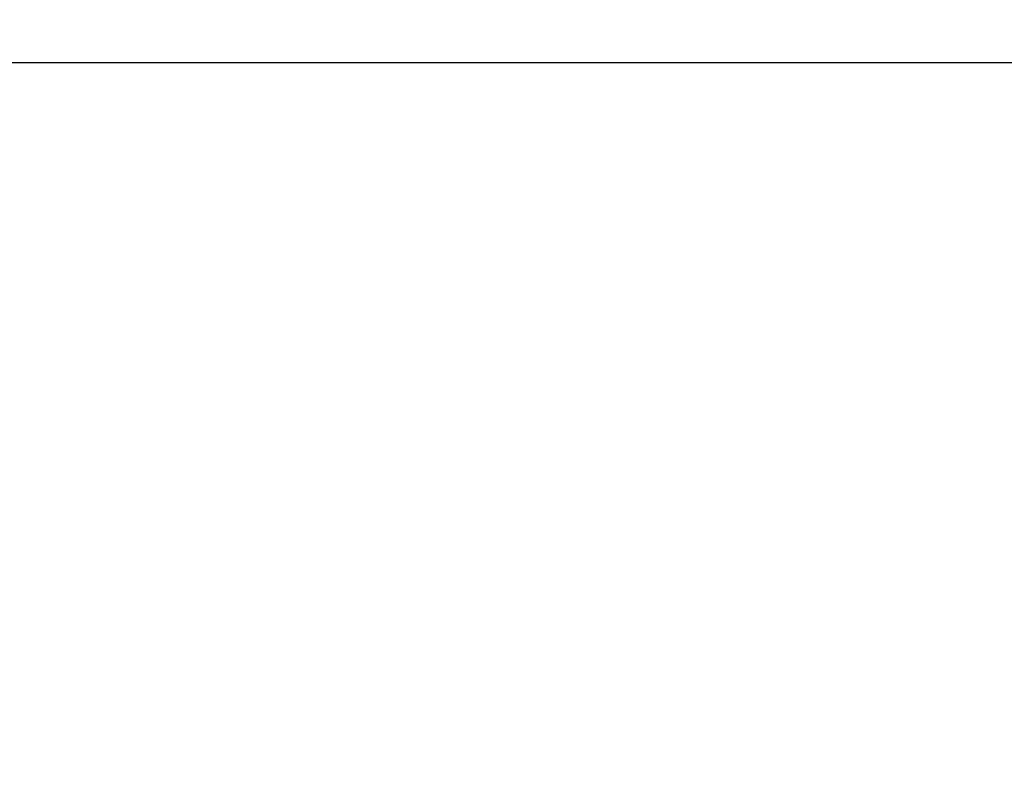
# Model space of a CAD drawing. Extents: x 147111805 to 147230536, y 410950310 to 411028142.
# Tile 56 of 85: x 147161950 to 147162373, y 410976134 to 410976465. Entities that reach past the tile are written whole.
import ezdxf

# ---------------------------------------------------------------- set-up
doc = ezdxf.new("R2010")
doc.units = 0
doc.header["$LTSCALE"] = 100
doc.layers.add('T--A9041--_VERHARDINGEN_Tegels', color=9, linetype='Continuous', transparency=0.3)

msp = doc.modelspace()

# ---------------------------------------------------------------- hatches: boundary and pattern name
at = {"layer": 'T--A9041--_VERHARDINGEN_Tegels'}
h = msp.add_hatch(dxfattribs=at)
h.set_pattern_fill('ANSI37', color=256, scale=200, angle=45)
h.set_pattern_definition([(90, (0, 0), (-635, 0), []), (180, (0, 0), (0, -635), [])])
h.paths.add_polyline_path([(147171124.6155927, 410978496.7849257), (147171124.6155927, 410985174.1051784), (147175311.8159577, 410985174.1051784), (147179724.0163228, 410985174.1051784), (147179724.0163228, 410987548.1668265), (147175674.6155927, 410987550.9475302), (147175674.6155927, 410986269.3768906), (147173554.6155927, 410986269.3768906), (147173554.6155927, 410986569.3768906), (147175374.6155927, 410986569.3768906), (147175374.6155927, 410989649.3768906), (147175374.6155927, 410993004.2881792), (147173550.8201925, 410993004.2881792), (147173550.8201925, 410993134.3405678), (147165980.8201925, 410993134.3405678), (147159696.0572113, 410993137.1650009), (147159704.9791517, 410992687.6886738), (147159705.673752, 410992652.6955669), (147159710.6310576, 410990922.4531842), (147159740.006855, 410990923.0362831), (147159789.3234792, 410988438.5257165), (147159881.8045546, 410983779.4434608), (147160071.926593, 410974201.3302012), (147160091.7723167, 410973201.5271471), (147160156.2709204, 410969952.1672208), (147160833.6374897, 410969965.612699), (147162965.7175028, 410970007.9337059), (147169999.3319892, 410970147.5483757), (147172541.3312546, 410970198.0061296), (147177217.9100407, 410970290.8345047), (147177327.8883767, 410970293.0175343), (147177280.2586386, 410972692.5448644), (147177850.1463795, 410972703.8569272), (147179529.8155105, 410972737.1977439), (147180789.5630606, 410972762.4198964), (147181028.8837267, 410972767.3274566), (147181031.0428523, 410975911.5547846), (147179805.6507454, 410975912.3962522), (147178580.2586386, 410975912.3962522), (147178580.2586386, 410979449.1051784), (147177580.2586386, 410979449.1051784), (147177580.2586386, 410977681.1714507), (147177580.2586386, 410975913.2377229), (147171124.6155927, 410975913.2377229)])
h.paths.add_polyline_path([(147165184.9788649, 410982437.8420166), (147164184.9788649, 410982437.8420166), (147164184.9788649, 410983437.8420166), (147165184.9788649, 410983437.8420166)], flags=16)

doc.saveas('drawing.dxf')
